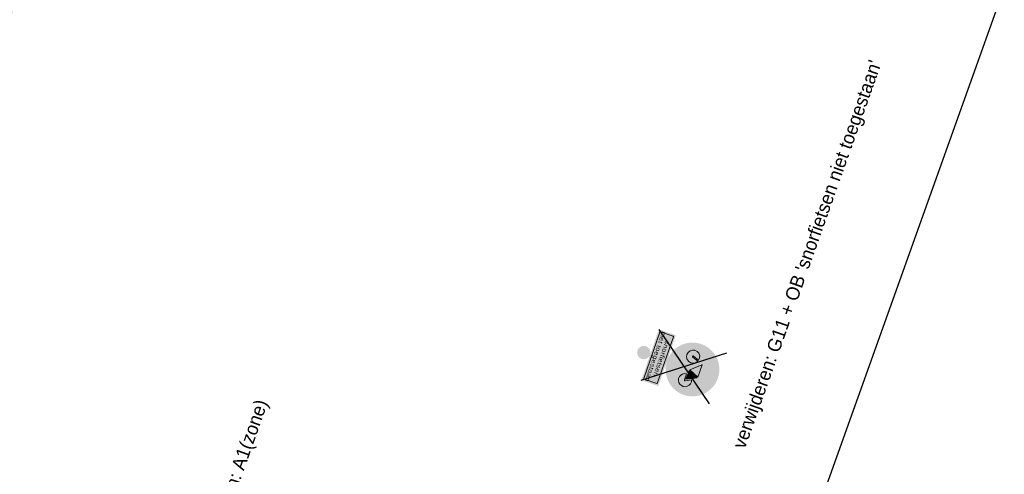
# Model space of a CAD drawing. Header units: metres. Extents: x 136326 to 138181, y 453212 to 454732.
# Tile 48 of 55: x 136705 to 136760, y 454271 to 454297. Entities that reach past the tile are written whole.
import ezdxf

# ---------------------------------------------------------------- set-up
doc = ezdxf.new("R2010")
doc.units = ezdxf.units.M
doc.layers.add('-DR-alg-bladkaders viewports', color=7, linetype='Continuous')
doc.layers.add('-DR-nw-inr-bebording-txt', color=2, linetype='Continuous')
doc.layers.add('mob_bebording', color=7, linetype='Continuous', lineweight=0)
doc.styles.add('eurostile', font='txt')
doc.styles.add('Style-Verkeersborden', font='Verkeersborden.shx')

# ---------------------------------------------------------------- blocks, each defined once
blk = doc.blocks.new('bord_G11')
at = {"layer": 'mob_bebording', "linetype": 'Continuous', "lineweight": 0}
h = blk.add_hatch(color=170, dxfattribs=at)
edge = h.paths.add_edge_path()
edge.add_arc((0, 0.2999999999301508), 0.3, 0, 360)
edge = h.paths.add_edge_path(flags=17)
edge.add_arc((0, 0.2999999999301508), 0.29, 0, 360)
h = blk.add_hatch(color=254, dxfattribs=at)
edge = h.paths.add_edge_path()
edge.add_arc((0, 0.2999999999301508), 0.29, 0, 360)
edge = h.paths.add_edge_path()
edge.add_arc((0, 0.2999999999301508), 0.28, 0, 360)
h = blk.add_hatch(color=170, dxfattribs=at)
edge = h.paths.add_edge_path()
edge.add_arc((0, 0.2999999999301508), 0.28, 0, 360)
h.paths.add_polyline_path([(0.1066745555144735, 0.3422153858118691, -3.032803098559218), (0.0516394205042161, 0.2531666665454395), (0.01024137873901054, 0.2531666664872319), (-0.09083430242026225, 0.3659049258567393), (-0.1006419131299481, 0.3399436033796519, -0.7991742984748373), (-0.1384922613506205, 0.1724999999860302), (-0.1384939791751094, 0.1724999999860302, -1.149504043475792), (-0.1143621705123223, 0.345126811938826), (-0.08244699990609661, 0.4296081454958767, -0.3119658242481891), (-0.06186661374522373, 0.4438333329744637), (-0.03300000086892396, 0.4438333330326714), (-0.03300000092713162, 0.4291666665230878), (-0.06186661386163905, 0.4291666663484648, 0.3119658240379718), (-0.06872674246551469, 0.4244249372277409), (-0.07801690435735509, 0.3998333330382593), (0.06860535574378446, 0.3998333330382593), (0.07525175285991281, 0.4144999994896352), (0.04735410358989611, 0.4144999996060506, -1.000000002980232), (0.04735410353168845, 0.4291666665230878), (0.1133541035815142, 0.4291666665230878), (0.1133541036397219, 0.4144999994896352), (0.09135410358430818, 0.4144999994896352), (0.0814547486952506, 0.3926549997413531)], flags=17)
h = blk.add_hatch(color=254, dxfattribs=at)
h.paths.add_polyline_path([(0.04735410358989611, 0.4291666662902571, 1.000000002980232), (0.04735410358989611, 0.4144999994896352), (0.07525175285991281, 0.4144999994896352), (0.06860535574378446, 0.3998333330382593), (-0.07801690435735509, 0.3998333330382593), (-0.06872674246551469, 0.4244249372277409, -0.3119658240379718), (-0.06186661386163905, 0.4291666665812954), (-0.03300000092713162, 0.4291666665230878), (-0.03300000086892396, 0.4438333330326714), (-0.06186661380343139, 0.4438333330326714, 0.3119658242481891), (-0.08244699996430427, 0.4296081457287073), (-0.1143621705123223, 0.345126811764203, 1.149504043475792), (-0.1384939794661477, 0.1724999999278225), (-0.1384922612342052, 0.1724999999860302, 0.7991742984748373), (-0.1006419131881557, 0.3399436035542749), (-0.09083430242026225, 0.3659049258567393), (0.01024137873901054, 0.2531666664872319), (0.05163942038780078, 0.2531666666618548, 3.032803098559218), (0.1066745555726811, 0.3422153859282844), (0.0814547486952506, 0.3926549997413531), (0.09135410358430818, 0.4144999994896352), (0.1133541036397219, 0.4144999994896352), (0.1133541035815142, 0.4291666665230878)])
h.paths.add_polyline_path([(0.06636758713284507, 0.2678333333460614, -0.2306687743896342), (0.1001429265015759, 0.3224829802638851), (0.1274677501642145, 0.2678333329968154)])
h.paths.add_polyline_path([(-0.131632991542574, 0.2579083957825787), (-0.1058468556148, 0.3261658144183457, -19.94987439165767), (-0.1195671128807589, 0.3313490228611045), (-0.1453532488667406, 0.2630916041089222, 1.000000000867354)])
h.paths.add_polyline_path([(0.0935562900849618, 0.3356562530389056, 0.2394999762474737), (0.0516394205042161, 0.2678333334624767), (0.02489013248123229, 0.2678333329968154), (0.07365871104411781, 0.3754514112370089)])
h.paths.add_polyline_path([(0.1458924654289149, 0.2637795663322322), (0.1132611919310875, 0.3290421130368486, -2.949570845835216), (0.06636758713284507, 0.2531666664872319), (0.1393333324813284, 0.2531666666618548, 0.5575365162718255)])
h.paths.add_polyline_path([(0.01147455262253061, 0.2737622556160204), (-0.08499473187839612, 0.3813626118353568), (-0.08355764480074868, 0.3851666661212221), (0.0619589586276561, 0.3851666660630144)])
at = {"layer": 'mob_bebording', "linetype": 'Continuous', "lineweight": 0, "extrusion": (0, 0, -0.9999999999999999)}
h = blk.add_hatch(color=170, dxfattribs=at)
edge = h.paths.add_edge_path()
edge.add_line((0.1058468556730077, 0.326165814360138), (0.131632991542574, 0.2579083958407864))
edge.add_ellipse((0.1384931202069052, 0.2605000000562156), major_axis=(-0.007333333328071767, 0), ratio=1, start_angle=20.69545112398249, end_angle=200.6954512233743)
edge.add_line((0.1453532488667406, 0.2630916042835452), (0.1195671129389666, 0.3313490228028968))
edge.add_ellipse((0.1384931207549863, 0.2605000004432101), major_axis=(-0.07333333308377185, 0), ratio=1, start_angle=-63.56537827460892, end_angle=284.9562807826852, ccw=False)
at = {"layer": 'mob_bebording', "linetype": 'Continuous', "lineweight": 0}
blk.add_hatch(color=170, dxfattribs=at).paths.add_polyline_path([(0.0619589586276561, 0.3851666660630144), (-0.08355764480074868, 0.3851666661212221), (-0.08499473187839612, 0.3813626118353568), (0.01147455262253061, 0.2737622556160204)])
at = {"layer": 'mob_bebording', "linetype": 'Continuous', "lineweight": 0, "extrusion": (0, 0, -1)}
h = blk.add_hatch(color=170, dxfattribs=at)
edge = h.paths.add_edge_path()
edge.add_ellipse((-0.1393333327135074, 0.26050000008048), major_axis=(-0.08800000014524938, 0), ratio=1, start_angle=184.7801917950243, end_angle=238.6547569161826)
edge.add_line((-0.0935562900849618, 0.3356562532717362), (-0.07365871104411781, 0.3754514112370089))
edge.add_line((-0.07365871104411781, 0.3754514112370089), (-0.02489013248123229, 0.2678333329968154))
edge.add_line((-0.02489013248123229, 0.2678333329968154), (-0.05163942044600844, 0.2678333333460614))
at = {"layer": 'mob_bebording', "linetype": 'Continuous', "lineweight": 0, "extrusion": (0, 0, -0.9999999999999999)}
h = blk.add_hatch(color=170, dxfattribs=at)
edge = h.paths.add_edge_path()
edge.add_ellipse((-0.1393333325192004, 0.2604999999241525), major_axis=(-0.007333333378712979, 0), ratio=1, start_angle=-26.56505186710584, end_angle=89.99999938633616)
edge.add_line((-0.1393333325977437, 0.2531666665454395), (-0.06636758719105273, 0.2531666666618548))
edge.add_ellipse((-0.1393333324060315, 0.2604999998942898), major_axis=(-0.07333333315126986, 0), ratio=1, start_angle=-110.82588064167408, end_angle=174.2608295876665, ccw=False)
edge.add_line((-0.1132611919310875, 0.329042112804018), (-0.1458924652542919, 0.2637795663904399))
at = {"layer": 'mob_bebording', "linetype": 'Continuous', "lineweight": 0}
h = blk.add_hatch(color=170, dxfattribs=at)
edge = h.paths.add_edge_path()
edge.add_arc((0.1393333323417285, 0.26049999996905), 0.0733333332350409, 122.304221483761, 174.2608293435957)
edge.add_line((0.06636758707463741, 0.2678333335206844), (0.1274677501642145, 0.2678333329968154))
edge.add_line((0.1274677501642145, 0.2678333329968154), (0.1001429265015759, 0.3224829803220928))
at = {"layer": 'mob_bebording', "color": 5, "linetype": 'Continuous', "lineweight": 0, "flags": 128}
for points in [[(-0.1058468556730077, 0.326165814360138), (-0.131632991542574, 0.2579083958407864, -1.000000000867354), (-0.1453532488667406, 0.2630916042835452), (-0.1195671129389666, 0.3313490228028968, 19.94987439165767)], [(0.05163942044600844, 0.2678333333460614, -0.2394999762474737), (0.0935562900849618, 0.3356562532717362), (0.07365871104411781, 0.3754514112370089), (0.02489013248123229, 0.2678333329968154)], [(0.1458924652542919, 0.2637795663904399, -0.5575365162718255), (0.1393333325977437, 0.2531666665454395), (0.06636758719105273, 0.2531666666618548, 2.949570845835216), (0.1132611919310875, 0.329042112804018)], [(0.1001429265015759, 0.3224829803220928, 0.2306687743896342), (0.06636758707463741, 0.2678333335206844), (0.1274677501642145, 0.2678333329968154)]]:
    blk.add_lwpolyline(points, format="xyb", close=True, dxfattribs=at)
blk.add_lwpolyline([(0.0619589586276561, 0.3851666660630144), (-0.08355764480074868, 0.3851666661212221), (-0.08499473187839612, 0.3813626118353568), (0.01147455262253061, 0.2737622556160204)], close=True, dxfattribs=at)
blk = doc.blocks.new('bord_OB-L-WK-2R_3')
at = {"layer": 'mob_bebording', "linetype": 'Continuous', "lineweight": 0}
h = blk.add_hatch(color=254, dxfattribs=at)
h.paths.add_polyline_path([(0.2999999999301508, -0.200000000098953), (-0.2999999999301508, -0.2000000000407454), (-0.2999999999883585, -2.91038304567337e-11), (0, 0), (0.2999999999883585, -2.91038304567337e-11)])
h.paths.add_polyline_path([(-0.2899999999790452, -0.17500000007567), (-0.2900000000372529, -0.02500000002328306, -0.414213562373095), (-0.2750000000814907, -0.01000000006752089), (0.2749999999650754, -0.01000000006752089, -0.414213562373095), (0.2899999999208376, -0.02499999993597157), (0.2899999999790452, -0.17500000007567, -0.414213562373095), (0.2749999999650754, -0.1899999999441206), (-0.2750000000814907, -0.1900000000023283, -0.414213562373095)], flags=17)
h = blk.add_hatch(color=7, dxfattribs=at)
h.paths.add_polyline_path([(-0.2750000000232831, -0.190000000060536), (0.2749999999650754, -0.190000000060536, 0.414213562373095), (0.2899999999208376, -0.1750000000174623), (0.2899999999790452, -0.02500000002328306, 0.414213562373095), (0.2749999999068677, -0.009999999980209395), (-0.2750000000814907, -0.009999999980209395, 0.414213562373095), (-0.2900000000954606, -0.02500000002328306), (-0.2900000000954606, -0.1750000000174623, 0.414213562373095)])
h.paths.add_polyline_path([(-0.2800000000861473, -0.02499999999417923, -0.414213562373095), (-0.2750000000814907, -0.02000000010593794), (0.2749999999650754, -0.02000000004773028, -0.414213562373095), (0.279999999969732, -0.02500000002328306), (0.279999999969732, -0.1750000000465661, -0.414213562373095), (0.2749999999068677, -0.1800000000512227), (-0.2750000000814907, -0.1799999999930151, -0.414213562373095), (-0.2800000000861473, -0.17500000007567)])
h = blk.add_hatch(color=254, dxfattribs=at)
edge = h.paths.add_edge_path()
edge.add_line((-0.2750000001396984, -0.1800000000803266), (0.2749999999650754, -0.1800000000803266))
edge.add_arc((0.2749999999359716, -0.1750000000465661), 0.005000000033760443, 270.0000003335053, 360.0000003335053)
edge.add_line((0.279999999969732, -0.1750000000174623), (0.279999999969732, -0.02500000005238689))
edge.add_arc((0.2749999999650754, -0.02500000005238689), 0.005000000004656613, 0, 90)
edge.add_line((0.2749999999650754, -0.02000000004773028), (-0.2750000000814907, -0.01999999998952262))
edge.add_arc((-0.2750000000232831, -0.02500000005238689), 0.005000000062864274, 90.00000066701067, 180.0000006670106)
edge.add_line((-0.2800000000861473, -0.02500000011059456), (-0.2800000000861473, -0.17500000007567))
edge.add_arc((-0.2750000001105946, -0.1750000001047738), 0.004999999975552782, 179.9999996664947, 269.9999996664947)
at = {"layer": 'mob_bebording', "color": 254, "linetype": 'Continuous', "lineweight": 0, "flags": 128}
blk.add_lwpolyline([(-0.2750000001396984, -0.1800000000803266), (0.2749999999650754, -0.1800000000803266, 0.414213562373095), (0.279999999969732, -0.1750000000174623), (0.279999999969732, -0.02500000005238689, 0.414213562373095), (0.2749999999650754, -0.02000000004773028), (-0.2750000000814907, -0.01999999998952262, 0.414213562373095), (-0.2800000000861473, -0.02500000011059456), (-0.2800000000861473, -0.17500000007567, 0.414213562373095)], format="xyb", close=True, dxfattribs=at)
at = {"layer": 'mob_bebording', "color": 7, "linetype": 'Continuous', "lineweight": 0, "insert": (-5.820766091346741e-11, -0.1083333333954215), "char_height": 0.04999999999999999, "attachment_point": 5, "line_spacing_factor": 0.8399999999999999, "style": 'Style-Verkeersborden'}
blk.add_mtext('\\H1x;\\W1.2;\\T1.075;snorfietsen\\Pniet toegestaan', dxfattribs=at)

msp = doc.modelspace()

# ---------------------------------------------------------------- hatches: boundary and pattern name
at = {"layer": 'mob_bebording', "linetype": 'Continuous', "lineweight": 0}
h = msp.add_hatch(color=251, dxfattribs=at)
edge = h.paths.add_edge_path(flags=0)
edge.add_arc((136740.0064100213, 454277.9776649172), 0.375, 0, 360)

# ---------------------------------------------------------------- linework, layer by layer
at = {"layer": '-DR-alg-bladkaders viewports'}
msp.add_lwpolyline([(136760.1221536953, 454298.3513140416), (136694.6770006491, 454115.2113635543), (136646.0024806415, 454132.6052276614), (136711.4476336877, 454315.7451781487)], close=True, dxfattribs=at)
at = {"layer": 'mob_bebording', "color": 10, "lineweight": 30}
for p, q in [((136740.8525008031, 454279.2718048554), (136743.647745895, 454275.1261226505)), ((136739.8688688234, 454276.4376439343), (136744.6313778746, 454277.9602835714))]:
    msp.add_line(p, q, dxfattribs=at)

# ---------------------------------------------------------------- block references
at = {"layer": 'mob_bebording', "color": 254, "linetype": 'Continuous', "lineweight": 0, "xscale": 4.999999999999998, "yscale": 4.999999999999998, "zscale": 4.999999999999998, "rotation": 250.8600116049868}
msp.add_blockref('bord_OB-L-WK-2R_3', (136741.3054051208, 454277.5268470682), dxfattribs=at)
at = {"layer": 'mob_bebording', "color": 5, "linetype": 'Continuous', "lineweight": 0, "xscale": 4.999999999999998, "yscale": 4.999999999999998, "zscale": 4.999999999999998, "rotation": 250.8602537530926}
msp.add_blockref('bord_G11', (136741.3054009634, 454277.5268350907), dxfattribs=at)

# ---------------------------------------------------------------- texts
at = {"layer": '-DR-nw-inr-bebording-txt', "style": 'eurostile'}
for s, p in [("verwijderen: G11 + OB 'snorfietsen niet toegestaan'", (136745.6415567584, 454272.5579600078)), ('verwijderen: A1(zone)', (136715.7866737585, 454265.9954853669))]:
    msp.add_text(s, height=0.75, rotation=70.5, dxfattribs=at).set_placement(p)

doc.saveas('drawing.dxf')
